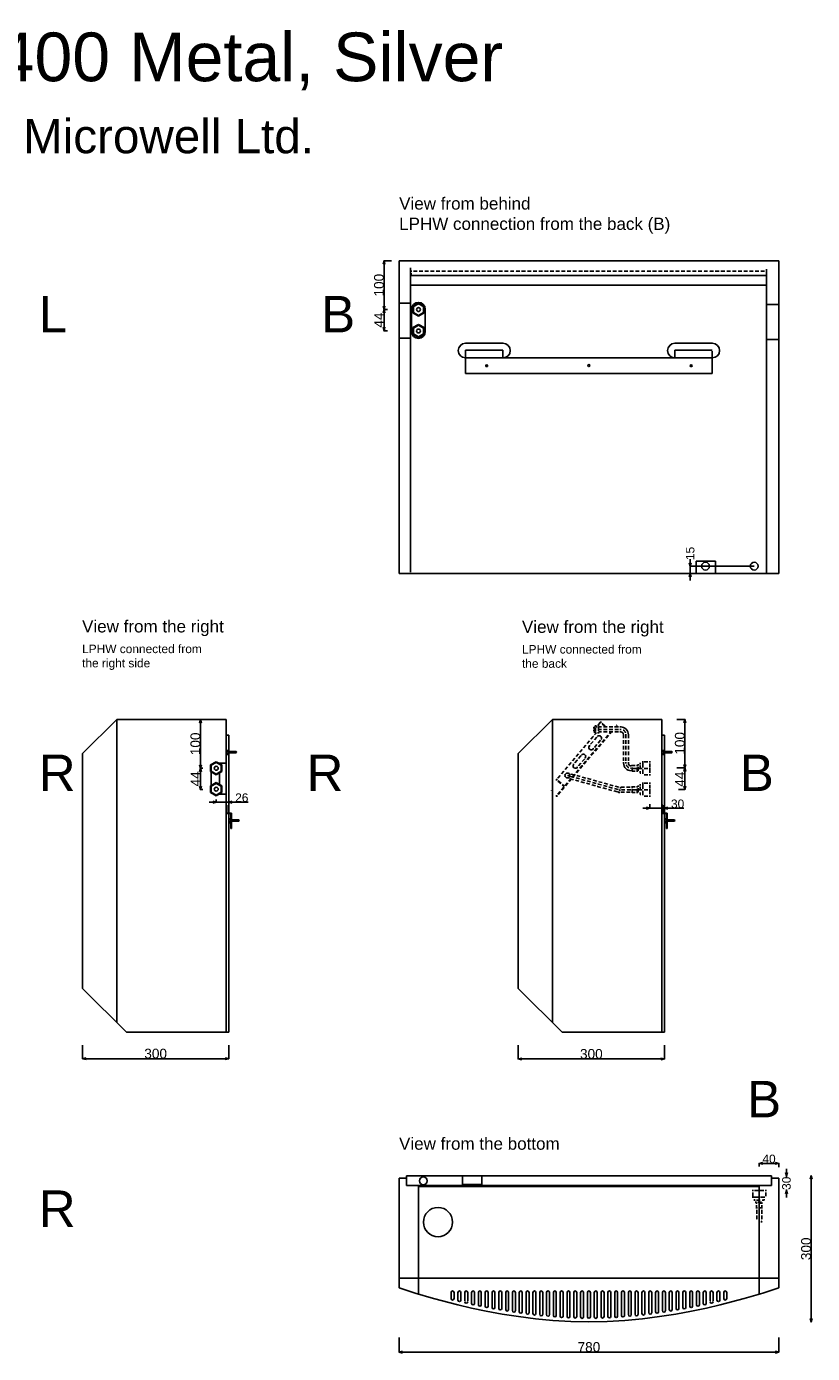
# Model space of a CAD drawing. Extents: x -700 to 2529, y -660 to 2065.
# Tile 5 of 5: x 915 to 2529, y -660 to 2065. Entities that reach past the tile are written whole.
import ezdxf

# ---------------------------------------------------------------- set-up
doc = ezdxf.new("R2010")
doc.units = 0
doc.header["$MEASUREMENT"] = 0
for name, pattern in [('Achse', [11.5, 0, -4, 7.5, 0]), ('Hidden Line', [19.5611, 14.1111, -5.45]), ('Čerchovaná', [215, 100, -50, 15, -50])]:
    doc.linetypes.add(name, pattern=pattern)
for name, color, linetype in [('Desky', 7, 'Continuous'), ('Kóty délkové', 7, 'Continuous'), ('Nábytek a zařízení', 7, 'Continuous'), ('Oblouky a kružnice', 7, 'Continuous'), ('Střechy', 7, 'Continuous'), ('Textové bloky', 7, 'Continuous'), ('W_BETON_N2', 7, 'Continuous'), ('W_BETON_N4', 7, 'Continuous'), ('W_VERBLEND_N2', 7, 'Continuous'), ('Zdi', 7, 'Continuous'), ('Čáry', 7, 'Continuous')]:
    doc.layers.add(name, color=color, linetype=linetype)
doc.styles.add('GENERATED_STYLE_1', font='ARIAL.ttf')
doc.dimstyles.new('Dimstyle_300', dxfattribs={"dimtxt": 17.5, "dimasz": 7.125, "dimexe": 0.18, "dimexo": 0, "dimgap": 0.09, "dimtad": 1, "dimdec": 0, "dimzin": 0, "dimdsep": 46, "dimtxsty": 'GENERATED_STYLE_1', "dimblk": 'ARROWHEAD_3', "dimblk1": 'ARROWHEAD_3', "dimblk2": 'ARROWHEAD_3', "dimcen": 0.09, "dimclrd": 7, "dimclre": 7, "dimclrt": 7, "dimazin": 0, "dimtfac": 1, "dimtdec": 4, "dimtmove": 0, "dimatfit": 0, "dimfxl": 1, "dimtolj": 1, "dimtzin": 0, "dimarcsym": 0})
doc.dimstyles.new('Dimstyle_4D6', dxfattribs={"dimtxt": 17.5, "dimasz": 7.125, "dimexe": 0.18, "dimexo": 0, "dimgap": 0.09, "dimtad": 1, "dimdec": 0, "dimzin": 0, "dimdsep": 46, "dimtxsty": 'GENERATED_STYLE_1', "dimblk": 'ARROWHEAD_3', "dimblk1": 'ARROWHEAD_3', "dimblk2": 'ARROWHEAD_3', "dimcen": 0.09, "dimclrd": 7, "dimclre": 7, "dimclrt": 7, "dimazin": 0, "dimtfac": 1, "dimtdec": 4, "dimtmove": 0, "dimatfit": 0, "dimfxl": 1, "dimtolj": 1, "dimtzin": 0, "dimarcsym": 0})
doc.dimstyles.new('Peter', dxfattribs={"dimtxt": 20, "dimasz": 7.125, "dimexe": 0.18, "dimexo": 0, "dimgap": 0.09, "dimtad": 1, "dimdec": 0, "dimzin": 0, "dimdsep": 46, "dimtxsty": 'GENERATED_STYLE_1', "dimblk": 'ARROWHEAD_3', "dimblk1": 'ARROWHEAD_3', "dimblk2": 'ARROWHEAD_3', "dimcen": 0.09, "dimclrd": 7, "dimclre": 7, "dimclrt": 7, "dimazin": 0, "dimtfac": 1, "dimtdec": 4, "dimtmove": 0, "dimatfit": 0, "dimfxl": 1, "dimtolj": 1, "dimtzin": 0, "dimarcsym": 0})

# ---------------------------------------------------------------- blocks, each defined once
blk = doc.blocks.new('ARROWHEAD_3')
at = {"color": 0, "linetype": 'Continuous'}
blk.add_line((0, 0), (-1, 0), dxfattribs=at)
blk.add_lwpolyline([(-1, 0.2679), (0, 0), (-1, -0.2679)], dxfattribs=at)
blk = doc.blocks.new('*D191')
at = {"layer": 'Defpoints', "color": 0}
for p in [(2225, 610), (2195, 468.4), (2195, 459.9)]:
    blk.add_point(p, dxfattribs=at)
at = {"layer": 'Kóty délkové', "color": 7, "linetype": 'Continuous', "lineweight": -2}
for p, q in [((2225, 610), (2225, 459.7)), ((2195, 468.4), (2195, 459.7)), ((2195, 459.9), (2180.8, 459.9)), ((2225, 459.9), (2195, 459.9)), ((2225, 459.9), (2264.7, 459.9)), ((2225, 459.9), (2239.3, 459.9))]:
    blk.add_line(p, q, dxfattribs=at)
at = {"layer": 'Kóty délkové', "color": 7, "lineweight": -2, "xscale": 7.124999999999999, "yscale": 7.124999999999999, "zscale": 7.124999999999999}
for p, rotation in [((2195, 459.9), 359.9999999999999), ((2225, 459.9), 179.9999999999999)]:
    blk.add_blockref('ARROWHEAD_3', p, dxfattribs=dict(at, rotation=rotation))
at = {"layer": 'Kóty délkové', "color": 7, "linetype": 'Continuous', "insert": (2252.2, 468.9), "char_height": 17.5, "attachment_point": 5, "style": 'GENERATED_STYLE_1'}
blk.add_mtext('\\A1;30', dxfattribs=at)
blk = doc.blocks.new('*D192')
at = {"layer": 'Defpoints', "color": 0}
for p in [(2278.1, 957), (2409.5, 957), (2460, 942)]:
    blk.add_point(p, dxfattribs=at)
at = {"layer": 'Kóty délkové', "color": 7, "linetype": 'Continuous', "lineweight": -2}
for p, q in [((2409.5, 957), (2277.9, 957)), ((2278.1, 964.1), (2278.1, 971.2)), ((2278.1, 942), (2278.1, 957)), ((2460, 942), (2277.9, 942)), ((2278.1, 942), (2278.1, 927.7))]:
    blk.add_line(p, q, dxfattribs=at)
at = {"layer": 'Kóty délkové', "color": 7, "lineweight": -2, "xscale": 7.124999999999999, "yscale": 7.124999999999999, "zscale": 7.124999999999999}
for p, rotation in [((2278.1, 957), 270), ((2278.1, 942), 90)]:
    blk.add_blockref('ARROWHEAD_3', p, dxfattribs=dict(at, rotation=rotation))
at = {"layer": 'Kóty délkové', "color": 7, "linetype": 'Continuous', "insert": (2278.1, 983.1), "char_height": 17.5, "attachment_point": 5, "rotation": 90, "style": 'GENERATED_STYLE_1'}
blk.add_mtext('\\A1;15', dxfattribs=at)
blk = doc.blocks.new('*D196')
at = {"layer": 'Defpoints', "color": 0}
for p in [(1330, 610), (1304.5, 477.7), (1304.5, 472.5)]:
    blk.add_point(p, dxfattribs=at)
at = {"layer": 'Kóty délkové', "color": 7, "linetype": 'Continuous', "lineweight": -2}
for p, q in [((1330, 610), (1330, 472.3)), ((1304.5, 472.5), (1290.2, 472.5)), ((1304.5, 477.7), (1304.5, 472.3)), ((1330, 472.5), (1304.5, 472.5)), ((1330, 472.5), (1369.8, 472.5)), ((1330, 472.5), (1344.2, 472.5))]:
    blk.add_line(p, q, dxfattribs=at)
at = {"layer": 'Kóty délkové', "color": 7, "lineweight": -2, "xscale": 7.124999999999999, "yscale": 7.124999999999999, "zscale": 7.124999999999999}
blk.add_blockref('ARROWHEAD_3', (1304.5, 472.5), dxfattribs=at)
at = {"layer": 'Kóty délkové', "color": 7, "lineweight": -2, "xscale": 7.124999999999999, "yscale": 7.124999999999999, "zscale": 7.124999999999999, "rotation": 180}
blk.add_blockref('ARROWHEAD_3', (1330, 472.5), dxfattribs=at)
at = {"layer": 'Kóty délkové', "color": 7, "linetype": 'Continuous', "insert": (1357, 481.5), "char_height": 17.5, "attachment_point": 5, "style": 'GENERATED_STYLE_1'}
blk.add_mtext('\\A1;26', dxfattribs=at)
blk = doc.blocks.new('SPLINE_3', base_point=(9842.7, 1897))
at = {"layer": 'W_VERBLEND_N2', "color": 7, "linetype": 'Continuous'}
blk.add_lwpolyline([(9842.7, 1897), (9875.7, 1886.1), (9913.7, 1874.8), (9963.2, 1862), (9991.5, 1855.5), (10021.9, 1849.1), (10054.2, 1843.2), (10087.9, 1837.9), (10122.9, 1833.5), (10158.9, 1830), (10195.6, 1827.8), (10232.7, 1827), (10269.9, 1827.8), (10306.6, 1830), (10342.6, 1833.5), (10377.6, 1837.9), (10411.3, 1843.2), (10443.5, 1849.1), (10474, 1855.5), (10502.3, 1862), (10551.8, 1874.8), (10589.8, 1886.1), (10622.7, 1897)], dxfattribs=at)
blk = doc.blocks.new('*D205')
at = {"layer": 'Defpoints', "color": 0}
for p in [(2475.8, -295), (2476, -295), (2475.8, -325)]:
    blk.add_point(p, dxfattribs=at)
at = {"layer": 'Kóty délkové', "color": 7, "linetype": 'Continuous', "lineweight": -2}
for p, q in [((2476, -295), (2475.6, -295)), ((2475.8, -295), (2475.8, -280.8)), ((2475.8, -295), (2475.8, -297.7)), ((2475.8, -325), (2475.6, -325)), ((2475.8, -325), (2475.8, -322.9)), ((2475.8, -325), (2475.8, -339.2))]:
    blk.add_line(p, q, dxfattribs=at)
at = {"layer": 'Kóty délkové', "color": 7, "lineweight": -2, "xscale": 7.124999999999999, "yscale": 7.124999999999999, "zscale": 7.124999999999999}
for p, rotation in [((2475.8, -295), 270), ((2475.8, -325), 90)]:
    blk.add_blockref('ARROWHEAD_3', p, dxfattribs=dict(at, rotation=rotation))
at = {"layer": 'Kóty délkové', "color": 7, "linetype": 'Continuous', "insert": (2475.8, -310.3), "char_height": 17.5, "attachment_point": 5, "rotation": 90, "style": 'GENERATED_STYLE_1'}
blk.add_mtext('\\A1;30', dxfattribs=at)
blk = doc.blocks.new('*D208')
at = {"layer": 'Defpoints', "color": 0}
for p in [(2420, -269.4), (2420, -275.7), (2460, -276.9)]:
    blk.add_point(p, dxfattribs=at)
at = {"layer": 'Kóty délkové', "color": 7, "linetype": 'Continuous', "lineweight": -2}
for p, q in [((2420, -275.7), (2420, -269.2)), ((2452.9, -269.4), (2427.1, -269.4)), ((2460, -276.9), (2460, -269.2))]:
    blk.add_line(p, q, dxfattribs=at)
at = {"layer": 'Kóty délkové', "color": 7, "lineweight": -2, "xscale": 7.124999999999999, "yscale": 7.124999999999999, "zscale": 7.124999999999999, "rotation": 180}
blk.add_blockref('ARROWHEAD_3', (2420, -269.4), dxfattribs=at)
at = {"layer": 'Kóty délkové', "color": 7, "lineweight": -2, "xscale": 7.124999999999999, "yscale": 7.124999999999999, "zscale": 7.124999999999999}
blk.add_blockref('ARROWHEAD_3', (2460, -269.4), dxfattribs=at)
at = {"layer": 'Kóty délkové', "color": 7, "linetype": 'Continuous', "insert": (2440, -260.4), "char_height": 17.5, "attachment_point": 5, "style": 'GENERATED_STYLE_1'}
blk.add_mtext('\\A1;40', dxfattribs=at)
blk = doc.blocks.new('*D236')
at = {"color": 7, "linetype": 'Continuous', "lineweight": -2}
for p, q in [((1030, -26.4), (1030, -54.7)), ((1330, -26.4), (1330, -54.7)), ((1037.1, -54.5), (1322.9, -54.5))]:
    blk.add_line(p, q, dxfattribs=at)
at = {"layer": 'Defpoints', "color": 0}
for p in [(1030, -26.4), (1330, -26.4), (1330, -54.5)]:
    blk.add_point(p, dxfattribs=at)
at = {"color": 7, "lineweight": -2, "xscale": 7.124999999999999, "yscale": 7.124999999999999, "zscale": 7.124999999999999, "rotation": 180}
blk.add_blockref('ARROWHEAD_3', (1030, -54.5), dxfattribs=at)
at = {"color": 7, "lineweight": -2, "xscale": 7.124999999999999, "yscale": 7.124999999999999, "zscale": 7.124999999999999}
blk.add_blockref('ARROWHEAD_3', (1330, -54.5), dxfattribs=at)
at = {"color": 7, "linetype": 'Continuous', "lineweight": 0, "insert": (1180, -44.2), "char_height": 20, "attachment_point": 5, "style": 'GENERATED_STYLE_1'}
blk.add_mtext('\\A1;300', dxfattribs=at)
blk = doc.blocks.new('*D240')
at = {"color": 7, "linetype": 'Continuous', "lineweight": -2}
for p, q in [((1272.2, 642), (1271.9, 642)), ((1272, 549.3), (1272, 634.9)), ((1276.9, 542.2), (1271.9, 542.2))]:
    blk.add_line(p, q, dxfattribs=at)
at = {"layer": 'Defpoints', "color": 0}
for p in [(1272, 642), (1272.2, 642), (1276.9, 542.2)]:
    blk.add_point(p, dxfattribs=at)
at = {"color": 7, "lineweight": -2, "xscale": 7.124999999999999, "yscale": 7.124999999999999, "zscale": 7.124999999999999}
for p, rotation in [((1272, 642), 90), ((1272, 542.2), 270)]:
    blk.add_blockref('ARROWHEAD_3', p, dxfattribs=dict(at, rotation=rotation))
at = {"color": 7, "linetype": 'Continuous', "lineweight": 0, "insert": (1261.7, 592.1), "char_height": 20, "attachment_point": 5, "rotation": 90, "style": 'GENERATED_STYLE_1'}
blk.add_mtext('\\A1;100', dxfattribs=at)
blk = doc.blocks.new('*D241')
at = {"color": 7, "linetype": 'Continuous', "lineweight": -2}
for p, q in [((1272.2, 542.1), (1271.9, 542.1)), ((1272, 505.3), (1272, 535)), ((1276.9, 498.1), (1271.9, 498.1))]:
    blk.add_line(p, q, dxfattribs=at)
at = {"layer": 'Defpoints', "color": 0}
for p in [(1272, 542.1), (1272.2, 542.1), (1276.9, 498.1)]:
    blk.add_point(p, dxfattribs=at)
at = {"color": 7, "lineweight": -2, "xscale": 7.124999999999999, "yscale": 7.124999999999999, "zscale": 7.124999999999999}
for p, rotation in [((1272, 542.1), 90), ((1272, 498.1), 270)]:
    blk.add_blockref('ARROWHEAD_3', p, dxfattribs=dict(at, rotation=rotation))
at = {"color": 7, "linetype": 'Continuous', "lineweight": 0, "insert": (1262, 520.1), "char_height": 20, "attachment_point": 5, "rotation": 90, "style": 'GENERATED_STYLE_1'}
blk.add_mtext('\\A1;44', dxfattribs=at)
blk = doc.blocks.new('*D256')
at = {"color": 7, "linetype": 'Continuous', "lineweight": -2}
for p, q in [((1664.5, 1584), (1648.9, 1584)), ((1649.1, 1491.2), (1649.1, 1576.9)), ((1656.3, 1484.1), (1648.9, 1484.1))]:
    blk.add_line(p, q, dxfattribs=at)
at = {"layer": 'Defpoints', "color": 0}
for p in [(1649.1, 1584), (1664.5, 1584), (1656.3, 1484.1)]:
    blk.add_point(p, dxfattribs=at)
at = {"color": 7, "lineweight": -2, "xscale": 7.124999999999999, "yscale": 7.124999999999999, "zscale": 7.124999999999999}
for p, rotation in [((1649.1, 1584), 90), ((1649.1, 1484.1), 270)]:
    blk.add_blockref('ARROWHEAD_3', p, dxfattribs=dict(at, rotation=rotation))
at = {"color": 7, "linetype": 'Continuous', "lineweight": 0, "insert": (1638.8, 1534.1), "char_height": 20, "attachment_point": 5, "rotation": 90, "style": 'GENERATED_STYLE_1'}
blk.add_mtext('\\A1;100', dxfattribs=at)
blk = doc.blocks.new('*D257')
at = {"color": 7, "linetype": 'Continuous', "lineweight": -2}
for p, q in [((1656.2, 1484.1), (1648.9, 1484.1)), ((1649.1, 1447.6), (1649.1, 1477)), ((1656, 1440.5), (1648.9, 1440.5))]:
    blk.add_line(p, q, dxfattribs=at)
at = {"layer": 'Defpoints', "color": 0}
for p in [(1649.1, 1484.1), (1656.2, 1484.1), (1656, 1440.5)]:
    blk.add_point(p, dxfattribs=at)
at = {"color": 7, "lineweight": -2, "xscale": 7.124999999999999, "yscale": 7.124999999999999, "zscale": 7.124999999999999}
for p, rotation in [((1649.1, 1484.1), 90), ((1649.1, 1440.5), 270)]:
    blk.add_blockref('ARROWHEAD_3', p, dxfattribs=dict(at, rotation=rotation))
at = {"color": 7, "linetype": 'Continuous', "lineweight": 0, "insert": (1639, 1462.3), "char_height": 20, "attachment_point": 5, "rotation": 90, "style": 'GENERATED_STYLE_1'}
blk.add_mtext('\\A1;44', dxfattribs=at)
blk = doc.blocks.new('*D261')
at = {"color": 7, "linetype": 'Continuous', "lineweight": -2}
for p, q in [((1925, -27), (1925, -55.3)), ((2225, -27), (2225, -55.3)), ((1932.1, -55.1), (2217.9, -55.1))]:
    blk.add_line(p, q, dxfattribs=at)
at = {"layer": 'Defpoints', "color": 0}
for p in [(1925, -27), (2225, -27), (2225, -55.1)]:
    blk.add_point(p, dxfattribs=at)
at = {"color": 7, "lineweight": -2, "xscale": 7.124999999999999, "yscale": 7.124999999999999, "zscale": 7.124999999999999, "rotation": 180}
blk.add_blockref('ARROWHEAD_3', (1925, -55.1), dxfattribs=at)
at = {"color": 7, "lineweight": -2, "xscale": 7.124999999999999, "yscale": 7.124999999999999, "zscale": 7.124999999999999}
blk.add_blockref('ARROWHEAD_3', (2225, -55.1), dxfattribs=at)
at = {"color": 7, "linetype": 'Continuous', "lineweight": 0, "insert": (2075, -44.8), "char_height": 20, "attachment_point": 5, "style": 'GENERATED_STYLE_1'}
blk.add_mtext('\\A1;300', dxfattribs=at)
blk = doc.blocks.new('*D270')
at = {"color": 7, "linetype": 'Continuous', "lineweight": -2}
for p, q in [((2250.7, 642.2), (2267.2, 642.2)), ((2267.1, 549.7), (2267.1, 635.1)), ((2250.8, 542.6), (2267.2, 542.6))]:
    blk.add_line(p, q, dxfattribs=at)
at = {"layer": 'Defpoints', "color": 0}
for p in [(2250.7, 642.2), (2267.1, 642.2), (2250.8, 542.6)]:
    blk.add_point(p, dxfattribs=at)
at = {"color": 7, "lineweight": -2, "xscale": 7.124999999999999, "yscale": 7.124999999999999, "zscale": 7.124999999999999}
for p, rotation in [((2267.1, 642.2), 90), ((2267.1, 542.6), 270)]:
    blk.add_blockref('ARROWHEAD_3', p, dxfattribs=dict(at, rotation=rotation))
at = {"color": 7, "linetype": 'Continuous', "lineweight": 0, "insert": (2256.8, 593.1), "char_height": 20, "attachment_point": 5, "rotation": 90, "style": 'GENERATED_STYLE_1'}
blk.add_mtext('\\A1;100', dxfattribs=at)
blk = doc.blocks.new('*D271')
at = {"color": 7, "linetype": 'Continuous', "lineweight": -2}
for p, q in [((2250.8, 542.6), (2267.2, 542.6)), ((2267, 505.4), (2267, 535.4)), ((2253.7, 498.2), (2267.2, 498.2))]:
    blk.add_line(p, q, dxfattribs=at)
at = {"layer": 'Defpoints', "color": 0}
for p in [(2250.8, 542.6), (2267, 542.6), (2253.7, 498.2)]:
    blk.add_point(p, dxfattribs=at)
at = {"color": 7, "lineweight": -2, "xscale": 7.124999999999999, "yscale": 7.124999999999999, "zscale": 7.124999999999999}
for p, rotation in [((2267, 542.6), 90), ((2267, 498.2), 270)]:
    blk.add_blockref('ARROWHEAD_3', p, dxfattribs=dict(at, rotation=rotation))
at = {"color": 7, "linetype": 'Continuous', "lineweight": 0, "insert": (2256.9, 519.6), "char_height": 20, "attachment_point": 5, "rotation": 90, "style": 'GENERATED_STYLE_1'}
blk.add_mtext('\\A1;44', dxfattribs=at)
blk = doc.blocks.new('*D273')
at = {"color": 7, "linetype": 'Continuous', "lineweight": -2}
for p, q in [((2526.4, -295), (2526.2, -295)), ((2526.4, -302.1), (2526.4, -587.7)), ((2526.4, -594.9), (2526.2, -594.9))]:
    blk.add_line(p, q, dxfattribs=at)
at = {"layer": 'Defpoints', "color": 0}
for p in [(2526.4, -295), (2526.4, -594.9), (2526.4, -594.9)]:
    blk.add_point(p, dxfattribs=at)
at = {"color": 7, "lineweight": -2, "xscale": 7.124999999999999, "yscale": 7.124999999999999, "zscale": 7.124999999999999}
for p, rotation in [((2526.4, -295), 90), ((2526.4, -594.9), 270)]:
    blk.add_blockref('ARROWHEAD_3', p, dxfattribs=dict(at, rotation=rotation))
at = {"color": 7, "linetype": 'Continuous', "lineweight": 0, "insert": (2516.1, -444.9), "char_height": 20, "attachment_point": 5, "rotation": 90, "style": 'GENERATED_STYLE_1'}
blk.add_mtext('\\A1;300', dxfattribs=at)
blk = doc.blocks.new('*D277')
at = {"color": 7, "linetype": 'Continuous', "lineweight": -2}
for p, q in [((1680, -626.9), (1680, -657.2)), ((2460, -626.9), (2460, -657.2)), ((1687.1, -657), (2452.9, -657))]:
    blk.add_line(p, q, dxfattribs=at)
at = {"layer": 'Defpoints', "color": 0}
for p in [(1680, -626.9), (2460, -626.9), (2460, -657)]:
    blk.add_point(p, dxfattribs=at)
at = {"color": 7, "lineweight": -2, "xscale": 7.124999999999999, "yscale": 7.124999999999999, "zscale": 7.124999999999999, "rotation": 180}
blk.add_blockref('ARROWHEAD_3', (1680, -657), dxfattribs=at)
at = {"color": 7, "lineweight": -2, "xscale": 7.124999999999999, "yscale": 7.124999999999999, "zscale": 7.124999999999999}
blk.add_blockref('ARROWHEAD_3', (2460, -657), dxfattribs=at)
at = {"color": 7, "linetype": 'Continuous', "lineweight": 0, "insert": (2070, -646.7), "char_height": 20, "attachment_point": 5, "style": 'GENERATED_STYLE_1'}
blk.add_mtext('\\A1;780', dxfattribs=at)

msp = doc.modelspace()

# ---------------------------------------------------------------- linework, layer by layer
at = {"layer": 'Desky', "color": 1, "linetype": 'Continuous'}
for p, q in [((2455, 1584), (1685, 1584)), ((2435, 1534), (1705, 1534))]:
    msp.add_line(p, q, dxfattribs=at)
at = {"layer": 'Desky', "color": 7, "linetype": 'Achse'}
msp.add_line((2435, 1563), (1705, 1563), dxfattribs=at)
at = {"layer": 'Desky', "color": 7, "linetype": 'Continuous'}
for p, q in [((2435, 1554), (1705, 1554)), ((1680, 957), (1680, 962)), ((2460, 957), (2460, 962))]:
    msp.add_line(p, q, dxfattribs=at)
at = {"layer": 'Nábytek a zařízení', "color": 7, "linetype": 'Continuous'}
for p, q in [((2285.4, 942), (2285, 942)), ((2286.5, 942), (2285.4, 942)), ((2288.3, 942), (2286.5, 942)), ((2290.8, 942), (2288.3, 942)), ((2293.9, 942), (2290.8, 942)), ((2297.5, 942), (2293.9, 942)), ((2301.4, 942), (2297.5, 942)), ((2305.7, 942), (2301.4, 942)), ((2310, 942), (2305.7, 942)), ((2314.3, 942), (2310, 942)), ((2318.6, 942), (2314.3, 942)), ((2322.5, 942), (2318.6, 942)), ((2326.1, 942), (2322.5, 942)), ((2329.2, 942), (2326.1, 942)), ((2331.7, 942), (2329.2, 942)), ((2333.5, 942), (2331.7, 942)), ((2334.6, 942), (2333.5, 942)), ((2335, 942), (2334.6, 942))]:
    msp.add_line(p, q, dxfattribs=at)
at = {"layer": 'Oblouky a kružnice', "color": 1, "linetype": 'Continuous'}
for centre, radius in [((1720, 1484), 4), ((1720, 1440), 4), ((1304.5, 542), 4), ((2025.8, 527.2), 5), ((1304.5, 499), 4)]:
    msp.add_circle(centre, radius, dxfattribs=at)
at = {"layer": 'Oblouky a kružnice', "color": 7, "linetype": 'Continuous'}
for centre, radius in [((1860, 1368.7), 2), ((2070, 1369), 2), ((2280, 1368.7), 2), ((2309.5, 957), 8), ((2409.5, 957), 8), ((1730, -305.3), 8), ((1760, -390), 30)]:
    msp.add_circle(centre, radius, dxfattribs=at)
for centre, radius, start, end in [((1719.8, 1484.8), 14, 0, 180), ((1719.8, 1438.8), 14, 180, 0), ((1816.5, 1399.7), 15, 90, 270), ((1893.5, 1399.7), 15, 270, 90), ((2246.5, 1399.7), 15, 90, 270), ((2323.5, 1399.7), 15, 270, 90)]:
    msp.add_arc(centre, radius, start, end, dxfattribs=at)
at = {"layer": 'Oblouky a kružnice', "color": 1, "linetype": 'Continuous'}
for centre, radius, start, end in [((2135.1, 610.8), 16, 0, 90), ((2090.9, 603.9), 5, 321.7648, 139.5836), ((2135.1, 610.8), 6, 0, 90), ((2074.7, 584.8), 5, 139.5494, 321.4774), ((2042.3, 546.8), 5, 139.5494, 321.4774), ((2058.5, 565.8), 5, 321.7648, 139.5836), ((2157.1, 552.8), 16, 180, 270), ((2157.1, 552.8), 6, 180, 270), ((2132.7, 503), 10, 249.7053, 269.6035), ((2415, -387.3), 10, 339.7053, 359.6035)]:
    msp.add_arc(centre, radius, start, end, dxfattribs=at)
at = {"layer": 'Oblouky a kružnice', "color": 1, "linetype": 'Achse'}
for centre, start, end in [((2135.1, 610.8), 0, 90), ((2157.1, 552.8), 180, 270)]:
    msp.add_arc(centre, 11, start, end, dxfattribs=at)
at = {"layer": 'Střechy', "color": 7, "linetype": 'Continuous'}
for p, q in [((1680, 1584), (2460, 1584)), ((1680, 1509.9), (1680, 1517)), ((2460, 1509.9), (2460, 1517)), ((2460, 1509.9), (2460, 1517))]:
    msp.add_line(p, q, dxfattribs=at)
at = {"layer": 'W_BETON_N2', "color": 7, "linetype": 'Continuous'}
for p, q in [((1100, 642), (1030, 572)), ((1100, 20), (1100, 642)), ((1100, 642), (1325, 642)), ((1995, 642), (1925, 572)), ((1995, 20), (1995, 642)), ((1030, 90), (1030, 572)), ((1925, 90), (1925, 572)), ((1120, 0), (1030, 90)), ((2015, 0), (1925, 90)), ((1695, -295), (1695, -315)), ((1680, -525), (1680, -505)), ((2460, -525), (2460, -505)), ((1787, -547.7), (1787, -534.3)), ((1793, -547.7), (1793, -534.5)), ((1801, -550.3), (1801, -534.3)), ((1807, -550.3), (1807, -534.5)), ((1815, -552.6), (1815, -534.3)), ((1821, -552.6), (1821, -534.5)), ((1829, -556.9), (1829, -534.3)), ((1835, -556.9), (1835, -534.5)), ((1843, -559.8), (1843, -534.3)), ((1849, -559.8), (1849, -534.5)), ((1857, -562.7), (1857, -534.3)), ((1863, -562.7), (1863, -534.5)), ((1871, -565.1), (1871, -534.3)), ((1877, -565.1), (1877, -534.5)), ((1885, -567.4), (1885, -534.3)), ((1891, -567.4), (1891, -534.5)), ((1899, -569.8), (1899, -534.3)), ((1905, -569.8), (1905, -534.5)), ((1913, -571.9), (1913, -534.3)), ((1919, -571.9), (1919, -534.5)), ((1927, -574.3), (1927, -534.3)), ((1933, -574.3), (1933, -534.5)), ((1941, -576), (1941, -534.3)), ((1947, -576), (1947, -534.5)), ((1955, -578), (1955, -534.3)), ((1961, -578), (1961, -534.5)), ((1969, -579.4), (1969, -534.3)), ((1975, -579.4), (1975, -534.5)), ((1983, -580.1), (1983, -534.3)), ((1989, -580.1), (1989, -534.5)), ((1997, -581.8), (1997, -534.3)), ((2003, -581.8), (2003, -534.5)), ((2011, -583), (2011, -534.3)), ((2017, -583), (2017, -534.5)), ((2025, -583.6), (2025, -534.3)), ((2031, -583.6), (2031, -534.5)), ((2039, -584), (2039, -534.3)), ((2045, -584), (2045, -534.5)), ((2053, -584.8), (2053, -534.3)), ((2059, -584.8), (2059, -534.5)), ((2067, -584.6), (2067, -534.3)), ((2073, -584.6), (2073, -534.5)), ((2081, -584.8), (2081, -534.5)), ((2087, -584.8), (2087, -534.3)), ((2095, -584), (2095, -534.5)), ((2101, -584), (2101, -534.3)), ((2109, -583.6), (2109, -534.5)), ((2115, -583.6), (2115, -534.3)), ((2123, -583), (2123, -534.5)), ((2129, -583), (2129, -534.3)), ((2137, -581.8), (2137, -534.5)), ((2143, -581.8), (2143, -534.3)), ((2151, -580.1), (2151, -534.5)), ((2157, -580.1), (2157, -534.3)), ((2165, -579.4), (2165, -534.5)), ((2171, -579.4), (2171, -534.3)), ((2179, -578), (2179, -534.5)), ((2185, -578), (2185, -534.3)), ((2193, -576), (2193, -534.5)), ((2199, -576), (2199, -534.3)), ((2207, -574.3), (2207, -534.5)), ((2213, -574.3), (2213, -534.3)), ((2221, -571.9), (2221, -534.5)), ((2227, -571.9), (2227, -534.3)), ((2235, -569.8), (2235, -534.5)), ((2241, -569.8), (2241, -534.3)), ((2249, -567.4), (2249, -534.5)), ((2255, -567.4), (2255, -534.3)), ((2263, -565.1), (2263, -534.5)), ((2269, -565.1), (2269, -534.3)), ((2277, -562.7), (2277, -534.5)), ((2283, -562.7), (2283, -534.3)), ((2291, -559.8), (2291, -534.5)), ((2297, -559.8), (2297, -534.3)), ((2305, -556.9), (2305, -534.5)), ((2311, -556.9), (2311, -534.3)), ((2319, -552.6), (2319, -534.5)), ((2325, -552.6), (2325, -534.3)), ((2333, -550.3), (2333, -534.5)), ((2339, -550.3), (2339, -534.3)), ((2347, -547.7), (2347, -534.5)), ((2353, -547.7), (2353, -534.3))]:
    msp.add_line(p, q, dxfattribs=at)
at = {"layer": 'W_BETON_N4', "color": 7, "linetype": 'Continuous'}
for centre, start, end in [((1790, -534.5), 0, 180), ((1804, -534.5), 0, 180), ((1818, -534.5), 0, 180), ((1832, -534.5), 0, 180), ((1846, -534.5), 0, 180), ((1860, -534.5), 0, 180), ((1874, -534.5), 0, 180), ((1888, -534.5), 0, 180), ((1902, -534.5), 0, 180), ((1916, -534.5), 0, 180), ((1930, -534.5), 0, 180), ((1944, -534.5), 0, 180), ((1958, -534.5), 0, 180), ((1972, -534.5), 0, 180), ((1986, -534.5), 0, 180), ((2000, -534.5), 0, 180), ((2014, -534.5), 0, 180), ((2028, -534.5), 0, 180), ((2042, -534.5), 0, 180), ((2056, -534.5), 0, 180), ((2070, -534.5), 0, 180), ((2084, -534.5), 0, 180), ((2098, -534.5), 0, 180), ((2112, -534.5), 0, 180), ((2126, -534.5), 0, 180), ((2140, -534.5), 0, 180), ((2154, -534.5), 0, 180), ((2168, -534.5), 0, 180), ((2182, -534.5), 0, 180), ((2196, -534.5), 0, 180), ((2210, -534.5), 0, 180), ((2224, -534.5), 0, 180), ((2238, -534.5), 0, 180), ((2252, -534.5), 0, 180), ((2266, -534.5), 0, 180), ((2280, -534.5), 0, 180), ((2294, -534.5), 0, 180), ((2308, -534.5), 0, 180), ((2322, -534.5), 0, 180), ((2336, -534.5), 0, 180), ((2350, -534.5), 0, 180), ((1790, -547.2), 180, 0), ((1804, -550.3), 180, 0), ((1818, -553.8), 180, 0), ((1832, -556.9), 180, 0), ((1846, -559.8), 180, 0), ((1860, -562.7), 180, 0), ((1874, -565.1), 180, 0), ((1888, -567.4), 180, 0), ((1902, -569.8), 180, 0), ((1916, -571.9), 180, 0), ((2224, -571.9), 180, 0), ((2238, -569.8), 180, 0), ((2252, -567.4), 180, 0), ((2266, -565.1), 180, 0), ((2280, -562.7), 180, 0), ((2294, -559.8), 180, 0), ((2308, -556.9), 180, 0), ((2322, -553.8), 180, 0), ((2336, -550.3), 180, 0), ((2350, -547.2), 180, 0), ((1930, -574.3), 180, 0), ((1944, -576), 180, 0), ((1958, -578), 180, 0), ((1972, -579.4), 180, 0), ((1986, -580.1), 180, 0), ((2000, -581.8), 180, 0), ((2014, -583), 180, 0), ((2028, -583.6), 180, 0), ((2042, -584), 180, 0), ((2056, -584.8), 180, 0), ((2070, -584.6), 180, 0), ((2084, -584.8), 180, 0), ((2098, -584), 180, 0), ((2112, -583.6), 180, 0), ((2126, -583), 180, 0), ((2140, -581.8), 180, 0), ((2154, -580.1), 180, 0), ((2168, -579.4), 180, 0), ((2182, -578), 180, 0), ((2196, -576), 180, 0), ((2210, -574.3), 180, 0)]:
    msp.add_arc(centre, 3, start, end, dxfattribs=at)
at = {"layer": 'Zdi', "color": 7, "linetype": 'Continuous'}
for p, q in [((1680, 1584), (1685, 1584)), ((1680, 957), (1680, 1584)), ((1705, 1584), (2435, 1584)), ((2455, 1584), (2460, 1584)), ((2460, 962), (2460, 1584)), ((1703.8, 944.8), (1703.8, 1569.8)), ((2435, 1567), (2435, 942)), ((1705, 1534), (2435, 1534)), ((2460, 1517), (2460, 1022)), ((2460, 1017), (2460, 957)), ((1680, 957), (1680, 942)), ((2460, 957), (2460, 942)), ((1705, 942), (1680, 942)), ((2285, 942), (1705, 942)), ((2435, 942), (2335, 942)), ((2460, 942), (2435, 942))]:
    msp.add_line(p, q, dxfattribs=at)
at = {"layer": 'Čáry', "color": 7, "linetype": 'Achse'}
for p, q in [((1705, 1563), (1705, 1554)), ((2435, 1563), (2435, 1554)), ((1993.1, 495.9), (1992.3, 496.5))]:
    msp.add_line(p, q, dxfattribs=at)
at = {"layer": 'Čáry', "color": 7, "linetype": 'Continuous'}
for p, q in [((1703.8, 1497.3), (1680, 1497.3)), ((1705.8, 1438.8), (1705.8, 1484.8)), ((1733.8, 1438.8), (1733.8, 1484.8)), ((2435, 1494.5), (2460, 1494.5)), ((1703.8, 1425.3), (1680, 1425.3)), ((2435, 1422.5), (2460, 1422.5)), ((1816.5, 1414.7), (1893.6, 1414.7)), ((1816.5, 1400.7), (1893.5, 1400.7)), ((1816.5, 1352.7), (1816.5, 1400.7)), ((2246.5, 1414.7), (2323.6, 1414.7)), ((2323.5, 1400.7), (2246.5, 1400.7)), ((2323.5, 1384.7), (1816.5, 1384.7)), ((2323.5, 1352.7), (2323.5, 1384.7)), ((2323.5, 1352.7), (1816.5, 1352.7)), ((2290, 942), (2290, 967)), ((2330, 967), (2290, 967)), ((2330, 942), (2330, 967)), ((1325, 642), (1152.8, 642)), ((1325, 0), (1325, 642)), ((2220, 642), (1995, 642)), ((2220, 0), (2220, 642)), ((1330, 610), (1325, 610)), ((1330, 0), (1330, 610)), ((2225, 610), (2220, 610)), ((2225, 0), (2225, 610)), ((1325, 578.5), (1329, 578.5)), ((1325, 570.5), (1325, 578.5)), ((1325, 576.5), (1329, 576.5)), ((1325, 572.5), (1329, 572.5)), ((1329, 570.5), (1329, 578.5)), ((1329, 576.5), (1345.1, 576.5)), ((1329, 573.5), (1345.1, 573.5)), ((1345.1, 576.5), (1346, 575)), ((1345.1, 573.5), (1346, 575)), ((2220, 578.5), (2224, 578.5)), ((2220, 570.5), (2220, 578.5)), ((2220, 576.5), (2224, 576.5)), ((2220, 572.5), (2224, 572.5)), ((2224, 570.5), (2224, 578.5)), ((2224, 576.5), (2240.1, 576.5)), ((2224, 573.5), (2240.1, 573.5)), ((2240.1, 576.5), (2241, 575)), ((2240.1, 573.5), (2241, 575)), ((1310.4, 552.2), (1326, 552.2)), ((1325, 570.5), (1329, 570.5)), ((2220, 570.5), (2224, 570.5)), ((1294.1, 534.5), (1294.1, 506.5)), ((1311, 508.7), (1311, 532.3)), ((1310.3, 488.8), (1325.9, 488.8)), ((1325.5, 449), (1325.5, 466)), ((1326.5, 466), (1325.5, 466)), ((1326.5, 450), (1326.5, 466)), ((2220.5, 449), (2220.5, 466)), ((2221.5, 466), (2220.5, 466)), ((2221.5, 450), (2221.5, 466)), ((1325.5, 449), (1334.5, 449)), ((1326.5, 450), (1335.5, 450)), ((1330.5, 438), (1334.5, 438)), ((1330.5, 430), (1330.5, 438)), ((1330.5, 436), (1334.5, 436)), ((1334.5, 418), (1334.5, 449)), ((1335.5, 418), (1335.5, 450)), ((2220.5, 449), (2229.5, 449)), ((2221.5, 450), (2230.5, 450)), ((2225.5, 438), (2229.5, 438)), ((2225.5, 430), (2225.5, 438)), ((2225.5, 436), (2229.5, 436)), ((2229.5, 418), (2229.5, 449)), ((2230.5, 418), (2230.5, 450)), ((1330.5, 432), (1334.5, 432)), ((1330.5, 430), (1334.5, 430)), ((1334.5, 436), (1350.7, 436)), ((1334.5, 433), (1350.7, 433)), ((1335.5, 418), (1334.5, 418)), ((1350.7, 436), (1351.5, 434.5)), ((1350.7, 433), (1351.5, 434.5)), ((2225.5, 432), (2229.5, 432)), ((2225.5, 430), (2229.5, 430)), ((2229.5, 436), (2245.7, 436)), ((2229.5, 433), (2245.7, 433)), ((2230.5, 418), (2229.5, 418)), ((2245.7, 436), (2246.5, 434.5)), ((2245.7, 433), (2246.5, 434.5)), ((1330, 0), (1120, 0)), ((2225, 0), (2015, 0)), ((1330, 0), (1120, 0)), ((1695, -295), (1695, -315)), ((2445, -295), (1695, -295)), ((1810, -312.7), (1810, -295)), ((1850, -312.7), (1850, -295)), ((2445, -295), (2445, -315)), ((1680, -300), (1695, -300)), ((1680, -300), (1680, -505)), ((1695, -315), (2445, -315)), ((1720, -317), (2420, -317)), ((1720, -317), (1720, -538.3)), ((1830, -312.7), (1810, -312.7)), ((1830, -312.7), (1850, -312.7)), ((2420, -317), (2420, -538.1)), ((2460, -300), (2445, -300)), ((2460, -300), (2460, -505)), ((1680, -505), (2460, -505))]:
    msp.add_line(p, q, dxfattribs=at)
at = {"layer": 'Čáry', "color": 1, "linetype": 'Continuous'}
for p, q in [((1720, 1497.5), (1708.3, 1490.8)), ((1708.3, 1490.8), (1708.3, 1477.2)), ((1708.3, 1477.2), (1720, 1470.5)), ((1709.6, 1490), (1720, 1496)), ((1709.6, 1478), (1709.6, 1490)), ((1720, 1472), (1709.6, 1478)), ((1731.7, 1490.8), (1720, 1497.5)), ((1720, 1496), (1730.4, 1490)), ((1730.4, 1478), (1720, 1472)), ((1720, 1470.5), (1731.7, 1477.2)), ((1730.4, 1490), (1730.4, 1478)), ((1731.7, 1477.2), (1731.7, 1490.8)), ((1720, 1453.5), (1708.3, 1446.8)), ((1708.3, 1446.8), (1708.3, 1433.2)), ((1709.6, 1446), (1720, 1452)), ((1709.6, 1434), (1709.6, 1446)), ((1731.7, 1446.8), (1720, 1453.5)), ((1720, 1452), (1730.4, 1446)), ((1730.4, 1446), (1730.4, 1434)), ((1731.7, 1433.2), (1731.7, 1446.8)), ((1708.3, 1433.2), (1720, 1426.5)), ((1720, 1428), (1709.6, 1434)), ((1730.4, 1434), (1720, 1428)), ((1720, 1426.5), (1731.7, 1433.2)), ((1292.8, 548.8), (1304.5, 555.5)), ((1292.8, 535.3), (1292.8, 548.8)), ((1304.5, 554), (1294.1, 548)), ((1294.1, 548), (1294.1, 536)), ((1304.5, 555.5), (1316.2, 548.8)), ((1314.9, 548), (1304.5, 554)), ((1314.9, 536), (1314.9, 548)), ((1316.2, 548.8), (1316.2, 535.3)), ((1304.5, 528.5), (1292.8, 535.3)), ((1294.1, 536), (1304.5, 530)), ((1304.5, 530), (1314.9, 536)), ((1316.2, 535.3), (1304.5, 528.5)), ((1292.8, 505.8), (1304.5, 512.5)), ((1292.8, 492.3), (1292.8, 505.8)), ((1304.5, 485.5), (1292.8, 492.3)), ((1304.5, 511), (1294.1, 505)), ((1294.1, 505), (1294.1, 493)), ((1294.1, 493), (1304.5, 487)), ((1304.5, 512.5), (1316.2, 505.8)), ((1314.9, 505), (1304.5, 511)), ((1304.5, 487), (1314.9, 493)), ((1316.2, 492.3), (1304.5, 485.5)), ((1314.9, 493), (1314.9, 505)), ((1316.2, 505.8), (1316.2, 492.3))]:
    msp.add_line(p, q, dxfattribs=at)
at = {"layer": 'Čáry', "color": 7, "linetype": 'Hidden Line'}
for p, q in [((1893.5, 1400.7), (1893.5, 1384.7)), ((2246.5, 1400.7), (2246.5, 1384.7)), ((2323.5, 1384.7), (2323.5, 1400.7))]:
    msp.add_line(p, q, dxfattribs=at)
at = {"layer": 'Čáry', "color": 1, "linetype": 'Achse'}
for p, q in [((2081.5, 616.1), (2081.5, 627.6)), ((2081.5, 627.6), (2083.6, 627.6)), ((2089.4, 628.8), (2083.6, 628.8)), ((2083.6, 628.8), (2083.6, 614.9)), ((2085.8, 626.8), (2094.4, 636.9)), ((2089.4, 614.9), (2089.4, 628.8)), ((2135.1, 626.8), (2089.4, 626.8)), ((2093.8, 636.2), (2104.8, 626.8)), ((2094.4, 636.9), (2106.4, 626.8)), ((2123.6, 626.8), (2127.1, 630.9)), ((2124.9, 626.8), (2127.9, 630.3)), ((2127.9, 630.3), (2127.1, 630.9)), ((2003.2, 485.4), (2115.1, 616.8)), ((2003.2, 518.2), (2085.5, 614.9)), ((2004, 484.8), (2116.4, 616.8)), ((2070.9, 588.1), (2087.1, 607.1)), ((2078.6, 581.7), (2094.8, 600.8)), ((2081.5, 625.2), (2080.3, 625.2)), ((2080.3, 625.2), (2080.3, 618.4)), ((2135.1, 621.8), (2080.3, 621.8)), ((2080.3, 618.4), (2081.5, 618.4)), ((2083.6, 616.1), (2081.5, 616.1)), ((2083.6, 614.9), (2089.4, 614.9)), ((2135.1, 616.8), (2089.4, 616.8)), ((2141.1, 552.8), (2141.1, 614.6)), ((2146.1, 552.8), (2146.1, 614.6)), ((2151.1, 552.8), (2151.1, 614.6)), ((2038.5, 550), (2054.7, 569)), ((2046.2, 543.6), (2062.4, 562.7)), ((2159, 546.8), (2157.1, 546.8)), ((2159, 547.3), (2159, 536.3)), ((2169, 547.3), (2159, 547.3)), ((2169, 547.8), (2169, 535.8)), ((2171, 547.8), (2169, 547.8)), ((2171, 548.8), (2171, 534.8)), ((2175, 548.8), (2171, 548.8)), ((2181, 551.8), (2175, 551.8)), ((2175, 551.8), (2175, 531.8)), ((2195, 555.3), (2181, 555.3)), ((2181, 555.3), (2181, 528.3)), ((2195, 528.3), (2195, 555.3)), ((2003.2, 518.2), (2019.4, 504.4)), ((2003.9, 519), (2020.1, 505.2)), ((2132.4, 492.2), (2024.5, 522.4)), ((2133.8, 497.1), (2025.8, 527.2)), ((2135.1, 501.9), (2027.1, 532)), ((2195, 541.8), (2157.1, 541.8)), ((2159, 536.8), (2157.1, 536.8)), ((2169, 536.3), (2159, 536.3)), ((2171, 535.8), (2169, 535.8)), ((2175, 534.8), (2171, 534.8)), ((2181, 531.8), (2175, 531.8)), ((2195, 528.3), (2181, 528.3)), ((2195, 498), (2131.7, 498)), ((2159, 493), (2132.6, 493)), ((2159, 503), (2132.7, 503)), ((2159, 503.5), (2159, 492.5)), ((2169, 503.5), (2159, 503.5)), ((2169, 492.5), (2159, 492.5)), ((2169, 504), (2169, 492)), ((2171, 504), (2169, 504)), ((2171, 492), (2169, 492)), ((2171, 505), (2171, 491)), ((2175, 505), (2171, 505)), ((2175, 491), (2171, 491)), ((2181, 508), (2175, 508)), ((2175, 508), (2175, 488)), ((2195, 511.5), (2181, 511.5)), ((2181, 511.5), (2181, 484.5)), ((2195, 484.5), (2195, 511.5)), ((2181, 488), (2175, 488)), ((2195, 484.5), (2181, 484.5)), ((2433.5, -325), (2406.5, -325)), ((2406.5, -325), (2406.5, -339)), ((2420, -325), (2420, -388.3)), ((2433.5, -325), (2433.5, -339)), ((2406.5, -339), (2433.5, -339)), ((2410, -339), (2410, -345)), ((2410, -345), (2430, -345)), ((2413, -345), (2413, -349)), ((2413, -349), (2427, -349)), ((2414, -349), (2414, -351)), ((2414, -351), (2426, -351)), ((2414.5, -351), (2414.5, -361)), ((2425.5, -351), (2425.5, -361)), ((2426, -349), (2426, -351)), ((2427, -345), (2427, -349)), ((2430, -339), (2430, -345)), ((2414.5, -361), (2425.5, -361)), ((2415, -361), (2415, -387.3)), ((2425, -361), (2425, -387.4))]:
    msp.add_line(p, q, dxfattribs=at)
at = {"layer": 'Čáry', "color": 7, "linetype": 'Čerchovaná'}
for p, q in [((1329, 576.1), (1345.4, 576.1)), ((1329, 573.9), (1345.4, 573.9)), ((2224, 576.1), (2240.4, 576.1)), ((2224, 573.9), (2240.4, 573.9)), ((1334.5, 435.6), (1350.9, 435.6)), ((1334.5, 433.4), (1350.9, 433.4)), ((2229.5, 435.6), (2245.9, 435.6)), ((2229.5, 433.4), (2245.9, 433.4))]:
    msp.add_line(p, q, dxfattribs=at)

# ---------------------------------------------------------------- block references
at = {"layer": 'W_VERBLEND_N2', "color": 7, "linetype": 'Continuous'}
msp.add_blockref('SPLINE_3', (1680, -525), dxfattribs=at)

# ---------------------------------------------------------------- texts
at = {"layer": 'Textové bloky', "color": 7, "style": 'GENERATED_STYLE_1'}
for s, insert, char_height, width, attachment_point in [('{DRY300/DRY400 Metal, Silver}', (942.7, 1993.6), 100, 3018.994, 5), ('{v. 01/2014, Microwell Ltd.}', (951, 1833.5), 70, 3005.141, 5), ('{View from behind\\PLPHW connection from the back (B)}', (1680.2, 1714.3), 25, 750, 1), ('{\\C1;L}', (940, 1512), 75, 291.06, 1), ('{\\C1;B}', (1520, 1512), 75, 291.06, 1), ('{View from the right}', (1028.9, 845.9), 25, 470.248, 1), ('{View from the right}', (1932.5, 845), 25, 470.248, 1), ('{LPHW connected from the right side}', (1028.9, 795.9), 17.5, 255.516, 1), ('{LPHW connected from the back}', (1932.5, 795), 17.5, 255.516, 1), ('{\\C1;R}', (940, 570), 75, 291.06, 1), ('{\\C1;R}', (1490, 570), 75, 291.06, 1), ('{\\C1;B}', (2380, 570), 75, 291.06, 1), ('{\\C1;B}', (2395, -100), 75, 291.06, 1), ('{View from the bottom}', (1680, -216.4), 25, 340.436, 1), ('{\\C1;R}', (940, -325), 75, 291.06, 1)]:
    msp.add_mtext(s, dxfattribs=dict(at, insert=insert, char_height=char_height, width=width, attachment_point=attachment_point))

# ---------------------------------------------------------------- dimensions: what is measured, and where the dimension line sits
at = {"linetype": 'Continuous', "lineweight": 0}
for base, p1, p2, picture, middle in [((1649.1, 1584), (1656.3, 1484.1), (1664.5, 1584), '*D256', (1638.8, 1534.1)), ((1649.1, 1484.1), (1656, 1440.5), (1656.2, 1484.1), '*D257', (1639, 1462.3)), ((1272, 642), (1276.9, 542.2), (1272.2, 642), '*D240', (1261.7, 592.1)), ((1272, 542.1), (1276.9, 498.1), (1272.2, 542.1), '*D241', (1262, 520.1)), ((2526.4, -594.9), (2526.4, -295), (2526.4, -594.9), '*D273', (2516.1, -444.9))]:
    dim = msp.add_linear_dim(base=base, p1=p1, p2=p2, angle=90, dimstyle='Peter', dxfattribs=at)
    dim.commit()
    dim.dimension.update_dxf_attribs({"geometry": picture, "text_midpoint": middle})
for base, p1, p2, picture, middle in [((2267.1, 642.2), (2250.8, 542.6), (2250.7, 642.2), '*D270', (2267.1, 593.1)), ((2267, 542.6), (2253.7, 498.2), (2250.8, 542.6), '*D271', (2267, 519.6))]:
    dim = msp.add_linear_dim(base=base, p1=p1, p2=p2, angle=90, dimstyle='Peter', dxfattribs=at)
    dim.commit()
    dim.dimension.update_dxf_attribs({"geometry": picture, "text_midpoint": middle, "dimtype": 160})
for base, p1, p2, picture, middle in [((1330, -54.5), (1030, -26.4), (1330, -26.4), '*D236', (1180, -54.5)), ((2225, -55.1), (1925, -27), (2225, -27), '*D261', (2075, -55.1)), ((2460, -657), (1680, -626.9), (2460, -626.9), '*D277', (2070, -657))]:
    dim = msp.add_linear_dim(base=base, p1=p1, p2=p2, dimstyle='Peter', dxfattribs=at)
    dim.commit()
    dim.dimension.update_dxf_attribs({"geometry": picture, "text_midpoint": middle, "dimtype": 160})
at = {"layer": 'Kóty délkové', "color": 7, "linetype": 'Continuous'}
dim = msp.add_linear_dim(base=(2278.1, 957), p1=(2460, 942), p2=(2409.5, 957), angle=90, dimstyle='Dimstyle_300', dxfattribs=at)
dim.commit()
dim.dimension.update_dxf_attribs({"geometry": '*D192', "text_midpoint": (2278.1, 983.1), "text_rotation": 90})
for base, p1, p2, picture, middle in [((1304.4756, 472.4903), (1330, 610), (1304.4756, 477.6508), '*D196', (1357.01, 472.4903)), ((2195, 459.9), (2225, 610), (2195, 468.4), '*D191', (2252.2, 459.9)), ((2420, -269.4), (2460, -276.9), (2420, -275.7), '*D208', (2440, -269.4))]:
    dim = msp.add_linear_dim(base=base, p1=p1, p2=p2, angle=180, dimstyle='Dimstyle_4D6', dxfattribs=at)
    dim.commit()
    dim.dimension.update_dxf_attribs({"geometry": picture, "text_midpoint": middle, "dimtype": 160})
dim = msp.add_linear_dim(base=(2475.8, -295), p1=(2475.8, -325), p2=(2476, -295), angle=90, dimstyle='Dimstyle_4D6', dxfattribs=at)
dim.commit()
dim.dimension.update_dxf_attribs({"geometry": '*D205', "text_midpoint": (2475.8, -310.3), "dimtype": 160, "text_rotation": 90})

doc.saveas('drawing.dxf')
